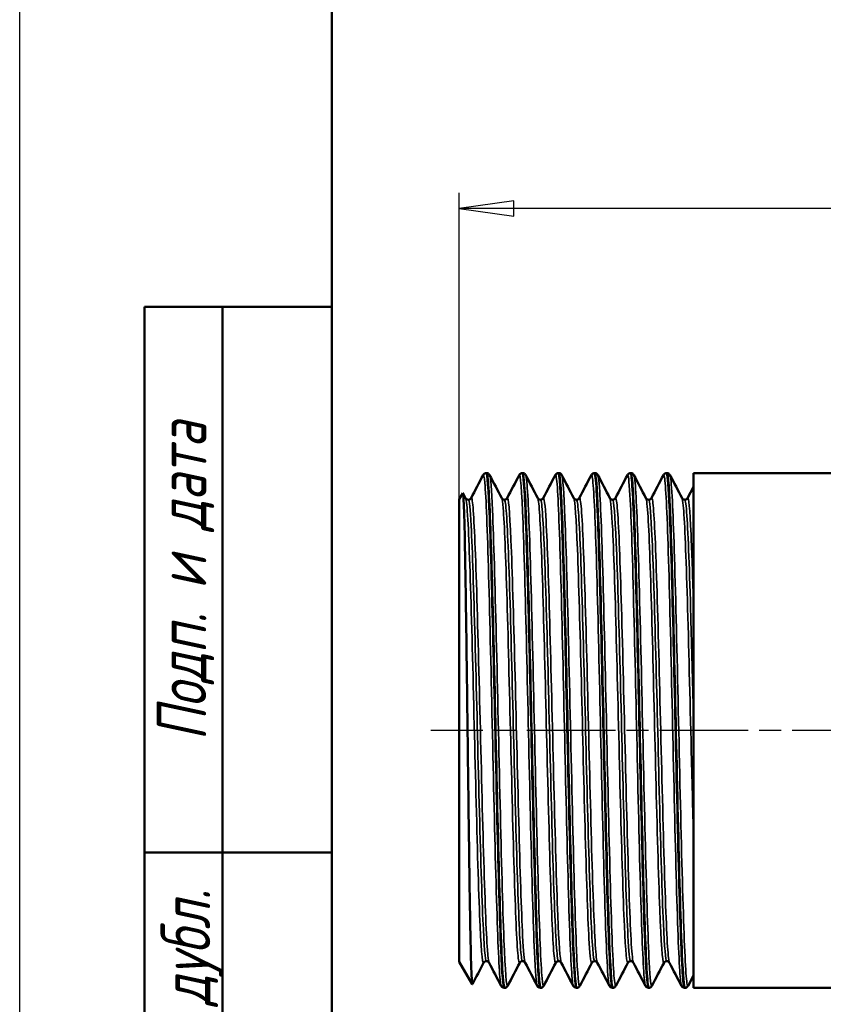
# Model space of a CAD drawing. Header units: millimetres. Extents: x -120 to 741, y -69 to 356.
# Tile 3 of 15: x 0 to 51, y 105 to 168. Entities that reach past the tile are written whole.
import ezdxf
from ezdxf.enums import TextEntityAlignment as Align

# ---------------------------------------------------------------- set-up
doc = ezdxf.new("R2010")
doc.units = ezdxf.units.MM
doc.linetypes.add('CHAIN', pattern=[0.7087, 0.4724, -0.0591, 0.1181, -0.0591])
for name, color, linetype, lineweight in [('Видимые тонкие (ГОСТ)', 7, 'Continuous', 35), ('Видимый контур (ГОСТ)', 7, 'Continuous', 50), ('Кромка (ГОСТ)', 7, 'Continuous', 50), ('Маркер центра (ГОСТ)', 7, 'Continuous', 25), ('Обозначение (ГОСТ)', 7, 'Continuous', 25), ('Размер (ГОСТ)', 7, 'Continuous', 25), ('Эскизная геометрия (ГОСТ)', 7, 'Continuous', 50)]:
    doc.layers.add(name, color=color, linetype=linetype, lineweight=lineweight)
doc.styles.get("Standard").update_dxf_attribs({"font": 'GOST Common Italic.ttf'})
doc.styles.add('Альтернативный текст (ГОСТ)', font='txt', dxfattribs={"width": 0.8})
doc.styles.add('Обычный текст (ГОСТ)', font='GOST Common Italic.ttf')
doc.dimstyles.new('Обычный (ГОСТ)', dxfattribs={"dimtxt": 3.5, "dimasz": 3.5, "dimexe": 1, "dimexo": 0, "dimgap": 0.5, "dimtad": 1, "dimrnd": 1e-08, "dimtxsty": 'Обычный текст (ГОСТ)', "dimblk": 'Filled-1', "dimcen": 0.09, "dimdle": 15, "dimclrd": 256, "dimclre": 256, "dimclrt": 256, "dimazin": 2, "dimtfac": 0.714286, "dimtdec": 3, "dimtmove": 0, "dimatfit": 3, "dimfxl": 1, "dimtolj": 1, "dimlwd": 25, "dimlwe": 25, "dimarcsym": 0})

# ---------------------------------------------------------------- blocks, each defined once
blk = doc.blocks.new('ГОСТ - Доп. графы 1')
at = {"layer": 'Эскизная геометрия (ГОСТ)'}
for p, q in [((-12, 0), (-12, 145)), ((-12, 145), (0, 145)), ((-7, 145), (-7, 0)), ((-12, 110), (-7, 110)), ((-7, 110), (0, 110))]:
    blk.add_line(p, q, dxfattribs=at)
at = {"layer": 'Обозначение (ГОСТ)', "char_height": 3.17, "attachment_point": 5, "rotation": 90, "style": 'Альтернативный текст (ГОСТ)'}
for s, insert, width in [('\\fGOST Common|b0|i1;\\H3.1700;Подп. и дата', (-9.373, 127.414), 34.76787), ('\\fGOST Common|b0|i1;\\H3.1700;Инв. № дубл.', (-8.947, 97.547), 24.84382)]:
    blk.add_mtext(s, dxfattribs=dict(at, insert=insert, width=width))
at = {"layer": 'Обозначение (ГОСТ)', "lineweight": 30, "width": 0.8, "flags": 17}
for tag, p in [('Подп._и_дата_2', (-3.532, 127.511)), ('Инв._номер_дубликата', (-3.406, 97.466)), ('Взамен_инв._номера', (-3.46, 72.529)), ('Подп._и_дата_1', (-3.422, 42.352)), ('ИНВЕНТАРНЫЙ_НОМЕР', (-3.329, 12.683))]:
    blk.add_attdef(tag, text='', height=3.17, rotation=90, dxfattribs=at).set_placement(p, align=Align.MIDDLE_CENTER)
blk = doc.blocks.new('Рамки ГОСТ_ граница 297x210')
at = {"layer": 'Кромка (ГОСТ)', "lineweight": 25}
blk.add_line((0, 0), (0, 297), dxfattribs=at)
at = {"layer": 'Кромка (ГОСТ)'}
blk.add_line((20, 292), (20, 5), dxfattribs=at)
blk = doc.blocks.new('Filled-1')
at = {"color": 0}
for p, q in [((0, 0), (-1, 0.143)), ((-1, 0.143), (-1, -0.143)), ((-1, 0), (0, 0)), ((-1, -0.143), (0, 0))]:
    blk.add_line(p, q, dxfattribs=at)
at = {"color": 0, "flags": 128}
blk.add_lwpolyline([(-1, -0.143), (0, 0), (-1, 0.143), (-1, -0.143)], dxfattribs=at)
at = {"color": 0}
blk.add_solid([(-1, -0.143), (0, 0), (-1, 0.143), (-1, -0.143)], dxfattribs=at)
blk = doc.blocks.new('*D9')
at = {"layer": 'Defpoints', "color": 0, "linetype": 'Continuous', "transparency": 16777216}
for p in [(28.173, 156.294), (28.173, 137.663), (116.423, 122.835)]:
    blk.add_point(p, dxfattribs=at)
at = {"layer": 'Размер (ГОСТ)', "linetype": 'Continuous', "lineweight": 25, "transparency": 16777216}
for p, q in [((28.173, 137.663), (28.173, 157.294)), ((116.423, 122.835), (116.423, 157.294)), ((112.923, 156.294), (31.673, 156.294))]:
    blk.add_line(p, q, dxfattribs=at)
at = {"layer": 'Размер (ГОСТ)', "linetype": 'Continuous', "lineweight": 25, "transparency": 16777216, "xscale": 3.5, "yscale": 3.5, "zscale": 3.5, "rotation": 180}
blk.add_blockref('Filled-1', (28.173, 156.294), dxfattribs=at)
at = {"layer": 'Размер (ГОСТ)', "linetype": 'Continuous', "lineweight": 25, "transparency": 16777216, "xscale": 3.5, "yscale": 3.5, "zscale": 3.5}
blk.add_blockref('Filled-1', (116.423, 156.294), dxfattribs=at)
at = {"layer": 'Размер (ГОСТ)', "linetype": 'Continuous', "lineweight": 25, "transparency": 16777216, "insert": (66.706, 160.994), "char_height": 3.5, "attachment_point": 1, "style": 'Обычный текст (ГОСТ)'}
blk.add_mtext('\\A1;88,25', dxfattribs=at)

msp = doc.modelspace()

# ---------------------------------------------------------------- linework, layer by layer
at = {"layer": 'Видимые тонкие (ГОСТ)'}
for points, knots in [([(29.698, 139.195), (29.734, 139.266), (29.771, 139.102), (29.807, 138.698), (29.889, 137.788), (29.97, 135.665), (30.052, 132.772), (30.134, 129.88), (30.215, 126.235), (30.297, 122.598), (30.379, 118.961), (30.46, 115.354), (30.542, 112.527), (30.624, 109.701), (30.705, 107.672), (30.787, 106.863), (30.809, 106.642), (30.832, 106.512), (30.854, 106.472)], [4.669282, 4.669282, 4.669282, 4.669282, 4.965094, 4.965094, 4.965094, 5.631472, 5.631472, 5.631472, 6.297654, 6.297654, 6.297654, 6.963642, 6.963642, 6.963642, 7.629441, 7.629441, 7.629441, 7.810875, 7.810875, 7.810875, 7.810875]), ([(30.117, 139.198), (30.177, 139.077), (30.237, 138.306), (30.297, 136.947), (30.379, 135.099), (30.46, 132.178), (30.542, 128.789), (30.624, 125.402), (30.705, 121.57), (30.787, 118.09), (30.869, 114.611), (30.95, 111.505), (31.032, 109.419), (31.112, 107.367), (31.192, 106.314), (31.273, 106.467)], [11.038681, 11.038681, 11.038681, 11.038681, 11.528403, 11.528403, 11.528403, 12.194392, 12.194392, 12.194392, 12.860191, 12.860191, 12.860191, 13.525804, 13.525804, 13.525804, 14.180274, 14.180274, 14.180274, 14.180274]), ([(32.01, 139.203), (32.01, 139.204), (32.01, 139.204), (32.011, 139.205), (32.092, 139.35), (32.174, 138.246), (32.255, 136.122), (32.337, 133.999), (32.418, 130.87), (32.5, 127.383), (32.581, 123.897), (32.663, 120.076), (32.744, 116.711), (32.826, 113.346), (32.907, 110.458), (32.989, 108.645), (33.047, 107.334), (33.106, 106.59), (33.165, 106.472)], [10.952468, 10.952468, 10.952468, 10.952468, 10.955731, 10.955731, 10.955731, 11.620474, 11.620474, 11.620474, 12.285054, 12.285054, 12.285054, 12.949475, 12.949475, 12.949475, 13.61374, 13.61374, 13.61374, 14.09406, 14.09406, 14.09406, 14.09406]), ([(32.428, 139.197), (32.452, 139.154), (32.476, 139.009), (32.5, 138.76), (32.581, 137.908), (32.663, 135.846), (32.744, 133), (32.826, 130.155), (32.907, 126.545), (32.989, 122.918), (33.07, 119.291), (33.151, 115.669), (33.233, 112.802), (33.314, 109.936), (33.396, 107.841), (33.477, 106.952), (33.513, 106.562), (33.548, 106.405), (33.584, 106.475)], [17.321866, 17.321866, 17.321866, 17.321866, 17.515803, 17.515803, 17.515803, 18.180224, 18.180224, 18.180224, 18.84449, 18.84449, 18.84449, 19.508604, 19.508604, 19.508604, 20.172569, 20.172569, 20.172569, 20.463459, 20.463459, 20.463459, 20.463459]), ([(34.321, 139.195), (34.365, 139.279), (34.409, 139.014), (34.454, 138.399), (34.535, 137.268), (34.616, 134.96), (34.698, 131.95), (34.779, 128.941), (34.86, 125.249), (34.942, 121.637), (35.023, 118.026), (35.104, 114.517), (35.185, 111.834), (35.269, 109.088), (35.352, 107.227), (35.435, 106.651), (35.449, 106.555), (35.463, 106.494), (35.477, 106.469)], [17.235653, 17.235653, 17.235653, 17.235653, 17.596276, 17.596276, 17.596276, 18.259557, 18.259557, 18.259557, 18.922712, 18.922712, 18.922712, 19.585745, 19.585745, 19.585745, 20.26427, 20.26427, 20.26427, 20.377245, 20.377245, 20.377245, 20.377245]), ([(34.74, 139.2), (34.807, 139.065), (34.874, 138.105), (34.942, 136.435), (35.023, 134.415), (35.104, 131.371), (35.185, 127.93), (35.269, 124.408), (35.352, 120.493), (35.435, 117.028), (35.517, 113.616), (35.599, 110.662), (35.681, 108.785), (35.752, 107.146), (35.824, 106.337), (35.896, 106.468)], [23.605052, 23.605052, 23.605052, 23.605052, 24.153462, 24.153462, 24.153462, 24.816494, 24.816494, 24.816494, 25.495019, 25.495019, 25.495019, 26.163249, 26.163249, 26.163249, 26.746644, 26.746644, 26.746644, 26.746644]), ([(36.632, 139.201), (36.642, 139.222), (36.652, 139.223), (36.663, 139.206), (36.744, 139.064), (36.826, 137.669), (36.908, 135.311), (36.989, 132.954), (37.071, 129.651), (37.152, 126.088), (37.234, 122.527), (37.316, 118.729), (37.397, 115.481), (37.479, 112.236), (37.56, 109.562), (37.642, 108.014), (37.691, 107.09), (37.739, 106.57), (37.788, 106.474)], [23.518838, 23.518838, 23.518838, 23.518838, 23.601009, 23.601009, 23.601009, 24.267111, 24.267111, 24.267111, 24.932834, 24.932834, 24.932834, 25.598193, 25.598193, 25.598193, 26.263203, 26.263203, 26.263203, 26.660431, 26.660431, 26.660431, 26.660431]), ([(37.051, 139.195), (37.085, 139.132), (37.119, 138.865), (37.152, 138.394), (37.234, 137.257), (37.316, 134.934), (37.397, 131.909), (37.479, 128.885), (37.56, 125.178), (37.642, 121.558), (37.723, 117.939), (37.805, 114.429), (37.886, 111.755), (37.968, 109.082), (38.049, 107.262), (38.131, 106.671), (38.156, 106.486), (38.182, 106.422), (38.207, 106.473)], [29.888237, 29.888237, 29.888237, 29.888237, 30.163583, 30.163583, 30.163583, 30.828942, 30.828942, 30.828942, 31.493952, 31.493952, 31.493952, 32.158628, 32.158628, 32.158628, 32.822985, 32.822985, 32.822985, 33.02983, 33.02983, 33.02983, 33.02983]), ([(38.944, 139.197), (38.998, 139.297), (39.053, 138.864), (39.107, 137.914), (39.192, 136.44), (39.277, 133.726), (39.361, 130.377), (39.443, 127.139), (39.525, 123.33), (39.607, 119.747), (39.689, 116.169), (39.771, 112.84), (39.853, 110.454), (39.934, 108.071), (40.016, 106.644), (40.098, 106.47), (40.098, 106.469), (40.099, 106.468), (40.099, 106.467)], [29.802023, 29.802023, 29.802023, 29.802023, 30.246769, 30.246769, 30.246769, 30.937505, 30.937505, 30.937505, 31.60552, 31.60552, 31.60552, 32.272651, 32.272651, 32.272651, 32.938961, 32.938961, 32.938961, 32.943616, 32.943616, 32.943616, 32.943616]), ([(39.363, 139.203), (39.444, 139.046), (39.526, 137.642), (39.607, 135.281), (39.689, 132.912), (39.771, 129.595), (39.853, 126.021), (39.934, 122.451), (40.016, 118.649), (40.098, 115.406), (40.179, 112.167), (40.261, 109.505), (40.343, 107.975), (40.401, 106.876), (40.46, 106.365), (40.518, 106.472)], [36.171422, 36.171422, 36.171422, 36.171422, 36.836269, 36.836269, 36.836269, 37.5034, 37.5034, 37.5034, 38.16971, 38.16971, 38.16971, 38.835261, 38.835261, 38.835261, 39.313015, 39.313015, 39.313015, 39.313015]), ([(41.255, 139.198), (41.277, 139.241), (41.298, 139.202), (41.32, 139.076), (41.401, 138.596), (41.483, 136.868), (41.565, 134.254), (41.647, 131.645), (41.728, 128.172), (41.81, 124.555), (41.892, 120.946), (41.973, 117.217), (42.055, 114.141), (42.136, 111.07), (42.217, 108.669), (42.299, 107.434), (42.336, 106.866), (42.373, 106.546), (42.411, 106.475)], [36.085209, 36.085209, 36.085209, 36.085209, 36.260318, 36.260318, 36.260318, 36.927949, 36.927949, 36.927949, 37.593927, 37.593927, 37.593927, 38.258497, 38.258497, 38.258497, 38.921899, 38.921899, 38.921899, 39.226801, 39.226801, 39.226801, 39.226801]), ([(41.674, 139.195), (41.719, 139.106), (41.765, 138.651), (41.81, 137.84), (41.892, 136.382), (41.973, 133.786), (42.055, 130.589), (42.136, 127.398), (42.217, 123.628), (42.299, 120.057), (42.38, 116.468), (42.462, 113.104), (42.544, 110.665), (42.625, 108.237), (42.707, 106.743), (42.788, 106.491), (42.802, 106.448), (42.816, 106.441), (42.83, 106.469)], [42.454608, 42.454608, 42.454608, 42.454608, 42.824676, 42.824676, 42.824676, 43.489247, 43.489247, 43.489247, 44.152648, 44.152648, 44.152648, 44.819544, 44.819544, 44.819544, 45.483584, 45.483584, 45.483584, 45.5962, 45.5962, 45.5962, 45.5962]), ([(28.577, 137.715), (28.625, 137.621), (28.673, 137.157), (28.72, 136.336), (28.804, 134.898), (28.888, 132.375), (28.972, 129.318), (29.055, 126.263), (29.139, 122.695), (29.223, 119.393), (29.307, 116.092), (29.39, 113.081), (29.474, 111.014), (29.558, 108.948), (29.642, 107.842), (29.725, 107.936), (29.728, 107.938), (29.73, 107.942), (29.733, 107.947)], [4.759766, 4.759766, 4.759766, 4.759766, 5.149888, 5.149888, 5.149888, 5.833151, 5.833151, 5.833151, 6.51619, 6.51619, 6.51619, 7.19901, 7.19901, 7.19901, 7.881613, 7.881613, 7.881613, 7.901359, 7.901359, 7.901359, 7.901359]), ([(28.752, 137.617), (28.811, 137.612), (28.87, 137.042), (28.929, 135.945), (29.013, 134.384), (29.097, 131.767), (29.181, 128.667), (29.264, 125.568), (29.348, 122.007), (29.432, 118.765), (29.516, 115.524), (29.6, 112.623), (29.684, 110.697), (29.758, 108.985), (29.833, 108.054), (29.908, 108.048)], [4.712389, 4.712389, 4.712389, 4.712389, 5.193369, 5.193369, 5.193369, 5.87779, 5.87779, 5.87779, 6.56199, 6.56199, 6.56199, 7.245973, 7.245973, 7.245973, 7.853982, 7.853982, 7.853982, 7.853982]), ([(28.927, 137.72), (28.942, 137.75), (28.957, 137.743), (28.972, 137.698), (29.055, 137.445), (29.139, 135.995), (29.223, 133.663), (29.307, 131.331), (29.39, 128.136), (29.474, 124.772), (29.558, 121.409), (29.642, 117.903), (29.725, 115.015), (29.809, 112.129), (29.893, 109.882), (29.976, 108.764), (30.012, 108.291), (30.047, 108.021), (30.083, 107.955)], [4.665012, 4.665012, 4.665012, 4.665012, 4.786992, 4.786992, 4.786992, 5.470031, 5.470031, 5.470031, 6.152851, 6.152851, 6.152851, 6.835454, 6.835454, 6.835454, 7.517845, 7.517845, 7.517845, 7.806605, 7.806605, 7.806605, 7.806605]), ([(30.888, 137.716), (30.919, 137.659), (30.949, 137.452), (30.98, 137.092), (31.063, 136.104), (31.147, 133.976), (31.23, 131.17), (31.314, 128.364), (31.397, 124.9), (31.481, 121.528), (31.564, 118.158), (31.648, 114.904), (31.732, 112.472), (31.815, 110.041), (31.898, 108.448), (31.982, 108.039), (32.003, 107.938), (32.023, 107.91), (32.044, 107.951)], [11.042951, 11.042951, 11.042951, 11.042951, 11.291533, 11.291533, 11.291533, 11.972926, 11.972926, 11.972926, 12.654132, 12.654132, 12.654132, 13.335155, 13.335155, 13.335155, 14.015999, 14.015999, 14.015999, 14.184544, 14.184544, 14.184544, 14.184544]), ([(31.063, 137.615), (31.106, 137.614), (31.149, 137.318), (31.192, 136.727), (31.276, 135.573), (31.359, 133.305), (31.443, 130.416), (31.527, 127.528), (31.61, 124.04), (31.694, 120.711), (31.778, 117.383), (31.861, 114.237), (31.945, 111.959), (32.029, 109.681), (32.112, 108.285), (32.196, 108.076), (32.204, 108.056), (32.211, 108.047), (32.219, 108.048)], [10.995574, 10.995574, 10.995574, 10.995574, 11.345531, 11.345531, 11.345531, 12.028107, 12.028107, 12.028107, 12.710498, 12.710498, 12.710498, 13.392708, 13.392708, 13.392708, 14.074742, 14.074742, 14.074742, 14.137167, 14.137167, 14.137167, 14.137167]), ([(31.238, 137.723), (31.319, 137.876), (31.4, 136.915), (31.481, 135.031), (31.564, 133.086), (31.648, 130.17), (31.732, 126.916), (31.815, 123.663), (31.898, 120.094), (31.982, 116.983), (32.065, 113.873), (32.149, 111.242), (32.232, 109.66), (32.286, 108.64), (32.34, 108.061), (32.394, 107.954)], [10.948197, 10.948197, 10.948197, 10.948197, 11.607973, 11.607973, 11.607973, 12.288996, 12.288996, 12.288996, 12.96984, 12.96984, 12.96984, 13.650509, 13.650509, 13.650509, 14.08979, 14.08979, 14.08979, 14.08979]), ([(33.2, 137.721), (33.211, 137.701), (33.222, 137.659), (33.233, 137.596), (33.317, 137.128), (33.4, 135.483), (33.483, 133.017), (33.567, 130.55), (33.65, 127.28), (33.733, 123.912), (33.817, 120.545), (33.9, 117.103), (33.983, 114.33), (34.067, 111.558), (34.15, 109.474), (34.233, 108.528), (34.274, 108.066), (34.315, 107.877), (34.355, 107.955)], [17.326136, 17.326136, 17.326136, 17.326136, 17.41767, 17.41767, 17.41767, 18.097523, 18.097523, 18.097523, 18.777224, 18.777224, 18.777224, 19.456778, 19.456778, 19.456778, 20.136188, 20.136188, 20.136188, 20.467729, 20.467729, 20.467729, 20.467729]), ([(33.375, 137.617), (33.4, 137.619), (33.425, 137.52), (33.45, 137.317), (33.533, 136.638), (33.617, 134.801), (33.7, 132.203), (33.784, 129.606), (33.867, 126.268), (33.951, 122.911), (34.034, 119.556), (34.118, 116.206), (34.201, 113.587), (34.285, 110.969), (34.368, 109.1), (34.451, 108.386), (34.478, 108.161), (34.504, 108.051), (34.53, 108.053)], [17.27876, 17.27876, 17.27876, 17.27876, 17.482404, 17.482404, 17.482404, 18.163464, 18.163464, 18.163464, 18.844375, 18.844375, 18.844375, 19.525141, 19.525141, 19.525141, 20.205767, 20.205767, 20.205767, 20.420352, 20.420352, 20.420352, 20.420352]), ([(33.55, 137.718), (33.611, 137.83), (33.672, 137.326), (33.733, 136.241), (33.817, 134.765), (33.9, 132.225), (33.983, 129.169), (34.067, 126.113), (34.15, 122.563), (34.233, 119.285), (34.317, 116.007), (34.4, 113.024), (34.483, 110.979), (34.557, 109.161), (34.631, 108.096), (34.705, 107.948)], [17.231383, 17.231383, 17.231383, 17.231383, 17.731065, 17.731065, 17.731065, 18.410619, 18.410619, 18.410619, 19.090029, 19.090029, 19.090029, 19.769301, 19.769301, 19.769301, 20.372975, 20.372975, 20.372975, 20.372975]), ([(35.511, 137.722), (35.588, 137.569), (35.665, 136.415), (35.742, 134.461), (35.826, 132.335), (35.91, 129.278), (35.994, 125.957), (36.078, 122.638), (36.161, 119.079), (36.245, 116.056), (36.329, 113.035), (36.413, 110.571), (36.496, 109.201), (36.553, 108.271), (36.61, 107.849), (36.667, 107.953)], [23.609322, 23.609322, 23.609322, 23.609322, 24.238046, 24.238046, 24.238046, 24.921683, 24.921683, 24.921683, 25.604862, 25.604862, 25.604862, 26.287599, 26.287599, 26.287599, 26.750914, 26.750914, 26.750914, 26.750914]), ([(35.686, 137.622), (35.695, 137.622), (35.704, 137.609), (35.713, 137.582), (35.797, 137.33), (35.881, 135.883), (35.965, 133.558), (36.049, 131.234), (36.133, 128.05), (36.217, 124.703), (36.301, 121.357), (36.385, 117.873), (36.469, 115.011), (36.553, 112.151), (36.637, 109.934), (36.721, 108.843), (36.761, 108.317), (36.801, 108.055), (36.842, 108.055)], [23.561945, 23.561945, 23.561945, 23.561945, 23.636492, 23.636492, 23.636492, 24.321529, 24.321529, 24.321529, 25.006103, 25.006103, 25.006103, 25.690232, 25.690232, 25.690232, 26.373934, 26.373934, 26.373934, 26.703538, 26.703538, 26.703538, 26.703538]), ([(35.861, 137.715), (35.905, 137.799), (35.95, 137.566), (35.994, 137.013), (36.078, 135.966), (36.161, 133.779), (36.245, 130.929), (36.329, 128.08), (36.413, 124.59), (36.496, 121.218), (36.58, 117.848), (36.664, 114.62), (36.747, 112.236), (36.831, 109.854), (36.915, 108.332), (36.998, 108.001), (37.004, 107.977), (37.011, 107.959), (37.017, 107.947)], [23.514568, 23.514568, 23.514568, 23.514568, 23.875524, 23.875524, 23.875524, 24.558703, 24.558703, 24.558703, 25.24144, 25.24144, 25.24144, 25.923753, 25.923753, 25.923753, 26.605657, 26.605657, 26.605657, 26.656161, 26.656161, 26.656161, 26.656161]), ([(37.822, 137.717), (37.882, 137.598), (37.941, 136.905), (38, 135.691), (38.084, 133.981), (38.167, 131.25), (38.25, 128.087), (38.334, 124.927), (38.417, 121.357), (38.5, 118.151), (38.584, 114.946), (38.667, 112.126), (38.75, 110.3), (38.826, 108.636), (38.902, 107.807), (38.978, 107.948)], [29.892507, 29.892507, 29.892507, 29.892507, 30.375677, 30.375677, 30.375677, 31.055783, 31.055783, 31.055783, 31.735578, 31.735578, 31.735578, 32.415077, 32.415077, 32.415077, 33.0341, 33.0341, 33.0341, 33.0341]), ([(37.997, 137.622), (38.074, 137.617), (38.15, 136.637), (38.227, 134.845), (38.31, 132.886), (38.394, 129.971), (38.477, 126.732), (38.561, 123.495), (38.644, 119.956), (38.728, 116.884), (38.811, 113.812), (38.895, 111.228), (38.978, 109.691), (39.036, 108.616), (39.095, 108.06), (39.153, 108.054)], [29.84513, 29.84513, 29.84513, 29.84513, 30.468068, 30.468068, 30.468068, 31.149229, 31.149229, 31.149229, 31.830093, 31.830093, 31.830093, 32.510674, 32.510674, 32.510674, 32.986723, 32.986723, 32.986723, 32.986723]), ([(38.172, 137.717), (38.198, 137.769), (38.224, 137.711), (38.25, 137.538), (38.334, 136.985), (38.417, 135.26), (38.5, 132.736), (38.584, 130.212), (38.667, 126.907), (38.75, 123.535), (38.834, 120.164), (38.917, 116.749), (39, 114.027), (39.087, 111.186), (39.174, 109.123), (39.261, 108.321), (39.283, 108.115), (39.306, 107.993), (39.328, 107.952)], [29.797753, 29.797753, 29.797753, 29.797753, 30.009624, 30.009624, 30.009624, 30.689419, 30.689419, 30.689419, 31.368918, 31.368918, 31.368918, 32.048138, 32.048138, 32.048138, 32.757057, 32.757057, 32.757057, 32.939346, 32.939346, 32.939346, 32.939346]), ([(40.134, 137.715), (40.178, 137.629), (40.222, 137.229), (40.266, 136.522), (40.35, 135.183), (40.433, 132.751), (40.517, 129.755), (40.6, 126.761), (40.684, 123.225), (40.767, 119.911), (40.85, 116.6), (40.934, 113.533), (41.017, 111.374), (41.1, 109.217), (41.184, 107.981), (41.267, 107.932), (41.274, 107.927), (41.282, 107.932), (41.29, 107.948)], [36.175692, 36.175692, 36.175692, 36.175692, 36.535314, 36.535314, 36.535314, 37.21629, 37.21629, 37.21629, 37.896578, 37.896578, 37.896578, 38.57624, 38.57624, 38.57624, 39.255341, 39.255341, 39.255341, 39.317285, 39.317285, 39.317285, 39.317285]), ([(40.309, 137.618), (40.372, 137.612), (40.435, 136.955), (40.498, 135.703), (40.582, 134.048), (40.666, 131.365), (40.749, 128.236), (40.833, 125.111), (40.916, 121.564), (41, 118.364), (41.083, 115.167), (41.167, 112.338), (41.25, 110.491), (41.322, 108.908), (41.393, 108.056), (41.465, 108.049)], [36.128316, 36.128316, 36.128316, 36.128316, 36.643509, 36.643509, 36.643509, 37.325183, 37.325183, 37.325183, 38.006226, 38.006226, 38.006226, 38.6867, 38.6867, 38.6867, 39.269908, 39.269908, 39.269908, 39.269908]), ([(40.484, 137.721), (40.495, 137.743), (40.506, 137.745), (40.517, 137.727), (40.6, 137.585), (40.684, 136.254), (40.767, 134.02), (40.85, 131.788), (40.934, 128.671), (41.017, 125.342), (41.1, 122.016), (41.184, 118.502), (41.267, 115.558), (41.351, 112.592), (41.435, 110.225), (41.518, 108.975), (41.559, 108.373), (41.599, 108.032), (41.64, 107.955)], [36.080939, 36.080939, 36.080939, 36.080939, 36.170131, 36.170131, 36.170131, 36.850419, 36.850419, 36.850419, 37.530081, 37.530081, 37.530081, 38.209182, 38.209182, 38.209182, 38.893184, 38.893184, 38.893184, 39.222531, 39.222531, 39.222531, 39.222531]), ([(42.445, 137.717), (42.471, 137.671), (42.496, 137.52), (42.521, 137.263), (42.604, 136.416), (42.688, 134.418), (42.771, 131.702), (42.855, 128.979), (42.939, 125.553), (43.022, 122.169), (43.072, 120.134), (43.123, 118.119), (43.173, 116.289)], [42.458878, 42.458878, 42.458878, 42.458878, 42.664947, 42.664947, 42.664947, 43.345108, 43.345108, 43.345108, 44.027014, 44.027014, 44.027014, 44.437003, 44.437003, 44.437003, 44.437003]), ([(42.62, 137.615), (42.666, 137.614), (42.712, 137.275), (42.758, 136.602), (42.842, 135.371), (42.925, 133.033), (43.009, 130.098), (43.064, 128.187), (43.118, 126.034), (43.173, 123.845)], [42.411501, 42.411501, 42.411501, 42.411501, 42.78527, 42.78527, 42.78527, 43.46887, 43.46887, 43.46887, 43.913924, 43.913924, 43.913924, 43.913924]), ([(42.795, 137.722), (42.871, 137.861), (42.947, 137.04), (43.022, 135.388), (43.072, 134.29), (43.123, 132.836), (43.173, 131.145)], [42.364124, 42.364124, 42.364124, 42.364124, 42.980855, 42.980855, 42.980855, 43.390844, 43.390844, 43.390844, 43.390844])]:
    msp.add_open_spline(points, degree=3, knots=knots, dxfattribs=at)
at = {"layer": 'Видимый контур (ГОСТ)'}
for p, q in [((29.917, 139.335), (29.898, 139.335)), ((32.229, 139.335), (32.209, 139.335)), ((34.54, 139.335), (34.521, 139.335)), ((36.851, 139.335), (36.832, 139.335)), ((39.163, 139.335), (39.143, 139.335)), ((41.474, 139.335), (41.455, 139.335)), ((43.173, 106.335), (43.173, 139.335)), ((43.173, 139.335), (52.673, 139.335)), ((42.795, 137.723), (43.173, 138.448)), ((28.173, 137.663), (28.397, 138.051)), ((28.173, 137.663), (28.173, 108.007)), ((28.406, 138.05), (28.577, 137.723)), ((28.173, 108.007), (29.005, 106.566)), ((43.173, 107.125), (42.83, 106.467)), ((31.073, 106.335), (31.054, 106.335)), ((33.384, 106.335), (33.365, 106.335)), ((35.696, 106.335), (35.676, 106.335)), ((38.007, 106.335), (37.988, 106.335)), ((40.319, 106.335), (40.299, 106.335)), ((42.63, 106.335), (42.611, 106.335)), ((43.173, 106.335), (52.673, 106.335))]:
    msp.add_line(p, q, dxfattribs=at)
for points in [[(28.927, 137.723), (29.184, 138.216), (29.441, 138.71), (29.698, 139.203)], [(30.117, 139.203), (30.374, 138.71), (30.631, 138.216), (30.888, 137.723)], [(31.238, 137.723), (31.495, 138.216), (31.752, 138.71), (32.01, 139.203)], [(32.428, 139.203), (32.685, 138.71), (32.943, 138.216), (33.2, 137.723)], [(33.55, 137.723), (33.807, 138.216), (34.064, 138.71), (34.321, 139.203)], [(34.74, 139.203), (34.997, 138.71), (35.254, 138.216), (35.511, 137.723)], [(35.861, 137.723), (36.118, 138.216), (36.375, 138.71), (36.632, 139.203)], [(37.051, 139.203), (37.308, 138.71), (37.565, 138.216), (37.822, 137.723)], [(38.172, 137.723), (38.43, 138.216), (38.687, 138.71), (38.944, 139.203)], [(39.363, 139.203), (39.62, 138.71), (39.877, 138.216), (40.134, 137.723)], [(40.484, 137.723), (40.741, 138.216), (40.998, 138.71), (41.255, 139.203)], [(41.674, 139.203), (41.931, 138.71), (42.188, 138.216), (42.445, 137.723)], [(29.733, 107.947), (29.493, 107.487), (29.253, 107.027), (29.013, 106.567)], [(30.854, 106.467), (30.597, 106.96), (30.34, 107.453), (30.083, 107.947)], [(32.044, 107.947), (31.787, 107.453), (31.53, 106.96), (31.273, 106.467)], [(33.165, 106.467), (32.908, 106.96), (32.651, 107.453), (32.394, 107.947)], [(34.355, 107.947), (34.098, 107.453), (33.841, 106.96), (33.584, 106.467)], [(35.477, 106.467), (35.22, 106.96), (34.962, 107.453), (34.705, 107.947)], [(36.667, 107.947), (36.41, 107.453), (36.153, 106.96), (35.896, 106.467)], [(37.788, 106.467), (37.531, 106.96), (37.274, 107.453), (37.017, 107.947)], [(38.978, 107.947), (38.721, 107.453), (38.464, 106.96), (38.207, 106.467)], [(40.099, 106.467), (39.842, 106.96), (39.585, 107.453), (39.328, 107.947)], [(41.29, 107.947), (41.032, 107.453), (40.775, 106.96), (40.518, 106.467)], [(42.411, 106.467), (42.154, 106.96), (41.897, 107.453), (41.64, 107.947)]]:
    msp.add_open_spline(points, degree=3, dxfattribs=at)
for points, knots in [([(29.698, 139.203), (29.708, 139.221), (29.72, 139.243), (29.762, 139.284), (29.781, 139.299), (29.831, 139.324), (29.864, 139.333), (29.898, 139.335)], [0, 0, 0, 0, 0.03594127, 0.03594127, 0.05464525, 0.05464525, 0.07402176, 0.07402176, 0.07402176, 0.07402176]), ([(29.898, 139.334), (29.971, 139.331), (30.044, 138.328), (30.118, 136.478), (30.199, 134.421), (30.281, 131.33), (30.362, 127.845), (30.444, 124.362), (30.525, 120.507), (30.607, 117.081), (30.688, 113.655), (30.77, 110.679), (30.851, 108.768), (30.919, 107.187), (30.986, 106.344), (31.054, 106.337)], [4.711509, 4.711509, 4.711509, 4.711509, 5.309697, 5.309697, 5.309697, 5.974647, 5.974647, 5.974647, 6.639405, 6.639405, 6.639405, 7.303976, 7.303976, 7.303976, 7.853982, 7.853982, 7.853982, 7.853982]), ([(31.073, 106.344), (31.025, 106.344), (30.977, 106.764), (30.928, 107.596), (30.847, 109), (30.765, 111.566), (30.683, 114.761), (30.602, 117.948), (30.52, 121.739), (30.439, 125.351), (30.358, 128.955), (30.276, 132.357), (30.195, 134.855), (30.114, 137.349), (30.033, 138.927), (29.951, 139.264), (29.94, 139.311), (29.929, 139.334), (29.917, 139.333)], [-14.138047, -14.138047, -14.138047, -14.138047, -13.743697, -13.743697, -13.743697, -13.077699, -13.077699, -13.077699, -12.413285, -12.413285, -12.413285, -11.750212, -11.750212, -11.750212, -11.088244, -11.088244, -11.088244, -10.995574, -10.995574, -10.995574, -10.995574]), ([(29.918, 139.335), (29.964, 139.333), (30.007, 139.315), (30.063, 139.277), (30.08, 139.258), (30.104, 139.227), (30.111, 139.214), (30.117, 139.203)], [0, 0, 0, 0, 0.02673794, 0.02673794, 0.05147124, 0.05147124, 0.07398509, 0.07398509, 0.07398509, 0.07398509]), ([(32.01, 139.203), (32.019, 139.221), (32.031, 139.243), (32.073, 139.284), (32.092, 139.299), (32.143, 139.324), (32.175, 139.333), (32.209, 139.335)], [0, 0, 0, 0, 0.03594127, 0.03594127, 0.05464525, 0.05464525, 0.07402176, 0.07402176, 0.07402176, 0.07402176]), ([(32.209, 139.327), (32.245, 139.329), (32.281, 139.1), (32.317, 138.636), (32.398, 137.585), (32.479, 135.338), (32.561, 132.359), (32.642, 129.381), (32.723, 125.689), (32.805, 122.045), (32.886, 118.403), (32.967, 114.831), (33.049, 112.068), (33.13, 109.305), (33.211, 107.367), (33.292, 106.654), (33.317, 106.442), (33.341, 106.338), (33.365, 106.34)], [10.994694, 10.994694, 10.994694, 10.994694, 11.287671, 11.287671, 11.287671, 11.951033, 11.951033, 11.951033, 12.614238, 12.614238, 12.614238, 13.277289, 13.277289, 13.277289, 13.94019, 13.94019, 13.94019, 14.137167, 14.137167, 14.137167, 14.137167]), ([(32.229, 139.335), (32.275, 139.333), (32.319, 139.315), (32.375, 139.277), (32.392, 139.258), (32.415, 139.227), (32.422, 139.214), (32.428, 139.203)], [0, 0, 0, 0, 0.02673794, 0.02673794, 0.05147124, 0.05147124, 0.07398509, 0.07398509, 0.07398509, 0.07398509]), ([(33.385, 106.335), (33.305, 106.333), (33.225, 107.535), (33.145, 109.705), (33.062, 111.972), (32.978, 115.283), (32.895, 118.92), (32.813, 122.482), (32.731, 126.332), (32.649, 129.67), (32.568, 133.002), (32.486, 135.802), (32.404, 137.486), (32.346, 138.695), (32.287, 139.324), (32.229, 139.329)], [-20.421232, -20.421232, -20.421232, -20.421232, -19.769806, -19.769806, -19.769806, -19.089087, -19.089087, -19.089087, -18.42246, -18.42246, -18.42246, -17.756698, -17.756698, -17.756698, -17.27876, -17.27876, -17.27876, -17.27876]), ([(34.321, 139.203), (34.33, 139.221), (34.343, 139.243), (34.385, 139.284), (34.403, 139.299), (34.454, 139.324), (34.487, 139.333), (34.52, 139.335)], [0, 0, 0, 0, 0.03594127, 0.03594127, 0.05464525, 0.05464525, 0.07402176, 0.07402176, 0.07402176, 0.07402176]), ([(34.52, 139.335), (34.598, 139.335), (34.676, 138.19), (34.755, 136.11), (34.836, 133.948), (34.917, 130.789), (34.998, 127.283), (35.083, 123.605), (35.168, 119.57), (35.254, 116.084), (35.336, 112.708), (35.419, 109.871), (35.501, 108.173), (35.559, 106.971), (35.618, 106.346), (35.676, 106.34)], [17.27788, 17.27788, 17.27788, 17.27788, 17.914644, 17.914644, 17.914644, 18.576595, 18.576595, 18.576595, 19.271037, 19.271037, 19.271037, 19.943777, 19.943777, 19.943777, 20.420352, 20.420352, 20.420352, 20.420352]), ([(34.54, 139.335), (34.587, 139.333), (34.63, 139.315), (34.686, 139.277), (34.703, 139.258), (34.726, 139.227), (34.734, 139.214), (34.74, 139.203)], [0, 0, 0, 0, 0.02673794, 0.02673794, 0.05147124, 0.05147124, 0.07398509, 0.07398509, 0.07398509, 0.07398509]), ([(35.696, 106.343), (35.659, 106.341), (35.622, 106.584), (35.585, 107.074), (35.504, 108.157), (35.422, 110.438), (35.341, 113.444), (35.259, 116.449), (35.178, 120.16), (35.096, 123.808), (35.015, 127.454), (34.933, 131.015), (34.852, 133.753), (34.771, 136.49), (34.689, 138.389), (34.608, 139.056), (34.585, 139.241), (34.563, 139.332), (34.54, 139.33)], [-26.704417, -26.704417, -26.704417, -26.704417, -26.402995, -26.402995, -26.402995, -25.738172, -25.738172, -25.738172, -25.073724, -25.073724, -25.073724, -24.409634, -24.409634, -24.409634, -23.745888, -23.745888, -23.745888, -23.561945, -23.561945, -23.561945, -23.561945]), ([(36.632, 139.203), (36.642, 139.221), (36.654, 139.243), (36.696, 139.284), (36.715, 139.299), (36.765, 139.324), (36.798, 139.333), (36.832, 139.335)], [0, 0, 0, 0, 0.03594127, 0.03594127, 0.05464525, 0.05464525, 0.07402176, 0.07402176, 0.07402176, 0.07402176]), ([(36.832, 139.327), (36.878, 139.327), (36.924, 138.941), (36.971, 138.177), (37.052, 136.832), (37.134, 134.322), (37.215, 131.168), (37.297, 128.016), (37.378, 124.239), (37.459, 120.62), (37.541, 117.002), (37.622, 113.564), (37.704, 111.017), (37.785, 108.47), (37.866, 106.83), (37.948, 106.433), (37.961, 106.367), (37.974, 106.336), (37.988, 106.337)], [23.561065, 23.561065, 23.561065, 23.561065, 23.938858, 23.938858, 23.938858, 24.603307, 24.603307, 24.603307, 25.267396, 25.267396, 25.267396, 25.931142, 25.931142, 25.931142, 26.594559, 26.594559, 26.594559, 26.703538, 26.703538, 26.703538, 26.703538]), ([(38.007, 106.337), (37.938, 106.341), (37.869, 107.224), (37.8, 108.875), (37.719, 110.816), (37.638, 113.807), (37.557, 117.232), (37.476, 120.656), (37.394, 124.493), (37.313, 127.954), (37.228, 131.585), (37.143, 134.775), (37.058, 136.807), (36.989, 138.448), (36.92, 139.325), (36.851, 139.332)], [-32.987603, -32.987603, -32.987603, -32.987603, -32.424463, -32.424463, -32.424463, -31.762387, -31.762387, -31.762387, -31.100435, -31.100435, -31.100435, -30.405994, -30.405994, -30.405994, -29.84513, -29.84513, -29.84513, -29.84513]), ([(36.852, 139.335), (36.898, 139.333), (36.942, 139.315), (36.998, 139.277), (37.015, 139.258), (37.038, 139.227), (37.045, 139.214), (37.051, 139.203)], [0, 0, 0, 0, 0.02673794, 0.02673794, 0.05147124, 0.05147124, 0.07398509, 0.07398509, 0.07398509, 0.07398509]), ([(38.944, 139.203), (38.953, 139.221), (38.966, 139.243), (39.007, 139.284), (39.026, 139.299), (39.077, 139.324), (39.109, 139.333), (39.143, 139.335)], [0, 0, 0, 0, 0.03594127, 0.03594127, 0.05464525, 0.05464525, 0.07402176, 0.07402176, 0.07402176, 0.07402176]), ([(39.143, 139.334), (39.151, 139.335), (39.159, 139.324), (39.166, 139.303), (39.25, 139.071), (39.333, 137.52), (39.417, 134.988), (39.498, 132.508), (39.58, 129.104), (39.662, 125.486), (39.744, 121.871), (39.825, 118.066), (39.907, 114.861), (39.988, 111.659), (40.07, 109.076), (40.151, 107.647), (40.201, 106.784), (40.25, 106.345), (40.299, 106.342)], [29.84425, 29.84425, 29.84425, 29.84425, 29.907224, 29.907224, 29.907224, 30.587943, 30.587943, 30.587943, 31.254571, 31.254571, 31.254571, 31.920332, 31.920332, 31.920332, 32.585289, 32.585289, 32.585289, 32.986723, 32.986723, 32.986723, 32.986723]), ([(39.163, 139.335), (39.21, 139.333), (39.253, 139.315), (39.309, 139.277), (39.326, 139.258), (39.349, 139.227), (39.357, 139.214), (39.363, 139.203)], [0, 0, 0, 0, 0.02673794, 0.02673794, 0.05147124, 0.05147124, 0.07398509, 0.07398509, 0.07398509, 0.07398509]), ([(40.319, 106.341), (40.292, 106.338), (40.265, 106.464), (40.239, 106.722), (40.157, 107.508), (40.076, 109.515), (39.995, 112.329), (39.913, 115.142), (39.832, 118.744), (39.751, 122.391), (39.669, 126.038), (39.588, 129.706), (39.507, 132.64), (39.425, 135.573), (39.344, 137.753), (39.263, 138.731), (39.229, 139.131), (39.196, 139.329), (39.163, 139.327)], [-39.270788, -39.270788, -39.270788, -39.270788, -39.052884, -39.052884, -39.052884, -38.38936, -38.38936, -38.38936, -37.725997, -37.725997, -37.725997, -37.062792, -37.062792, -37.062792, -36.399741, -36.399741, -36.399741, -36.128316, -36.128316, -36.128316, -36.128316]), ([(41.255, 139.203), (41.265, 139.221), (41.277, 139.243), (41.319, 139.284), (41.338, 139.299), (41.388, 139.324), (41.421, 139.333), (41.455, 139.335)], [0, 0, 0, 0, 0.03594127, 0.03594127, 0.05464525, 0.05464525, 0.07402176, 0.07402176, 0.07402176, 0.07402176]), ([(41.455, 139.329), (41.512, 139.326), (41.57, 138.716), (41.628, 137.538), (41.71, 135.88), (41.791, 133.107), (41.873, 129.794), (41.954, 126.487), (42.035, 122.663), (42.116, 119.11), (42.198, 115.563), (42.279, 112.309), (42.36, 110.016), (42.442, 107.714), (42.523, 106.396), (42.605, 106.337), (42.607, 106.336), (42.609, 106.335), (42.611, 106.335)], [36.127436, 36.127436, 36.127436, 36.127436, 36.599331, 36.599331, 36.599331, 37.263746, 37.263746, 37.263746, 37.926819, 37.926819, 37.926819, 38.588787, 38.588787, 38.588787, 39.253699, 39.253699, 39.253699, 39.269908, 39.269908, 39.269908, 39.269908]), ([(42.63, 106.339), (42.566, 106.343), (42.502, 107.094), (42.438, 108.521), (42.357, 110.34), (42.275, 113.247), (42.194, 116.637), (42.112, 120.027), (42.031, 123.878), (41.949, 127.393), (41.868, 130.907), (41.786, 134.062), (41.705, 136.205), (41.628, 138.223), (41.551, 139.33), (41.474, 139.334)], [-45.553973, -45.553973, -45.553973, -45.553973, -45.032478, -45.032478, -45.032478, -44.367333, -44.367333, -44.367333, -43.702384, -43.702384, -43.702384, -43.037626, -43.037626, -43.037626, -42.411501, -42.411501, -42.411501, -42.411501]), ([(41.475, 139.335), (41.521, 139.333), (41.564, 139.315), (41.62, 139.277), (41.637, 139.258), (41.661, 139.227), (41.668, 139.214), (41.674, 139.203)], [0, 0, 0, 0, 0.02673794, 0.02673794, 0.05147124, 0.05147124, 0.07398509, 0.07398509, 0.07398509, 0.07398509]), ([(28.397, 138.051), (28.421, 138.093), (28.445, 137.784), (28.494, 136.461), (28.519, 135.415), (28.569, 132.709), (28.594, 131.07), (28.645, 127.403), (28.669, 125.408), (28.72, 121.318), (28.745, 119.262), (28.795, 115.36), (28.82, 113.553), (28.87, 110.432), (28.895, 109.152), (28.946, 107.296), (28.971, 106.744), (29.002, 106.567), (29.008, 106.555), (29.013, 106.567)], [-5.526708, -5.526708, -5.526708, -5.526708, -4.960197, -4.960197, -4.357642, -4.357642, -3.750094, -3.750094, -3.137553, -3.137553, -2.520022, -2.520022, -1.8975, -1.8975, -1.269988, -1.269988, -0.637488, -0.637488, -0.488861, -0.488861, -0.488861, -0.488861]), ([(28.577, 137.723), (28.581, 137.715), (28.588, 137.701), (28.623, 137.667), (28.64, 137.654), (28.688, 137.631), (28.72, 137.623), (28.752, 137.623)], [0, 0, 0, 0, 0.03594691, 0.03594691, 0.05480058, 0.05480058, 0.07435611, 0.07435611, 0.07435611, 0.07435611]), ([(28.752, 137.623), (28.797, 137.623), (28.841, 137.64), (28.891, 137.674), (28.904, 137.69), (28.92, 137.711), (28.924, 137.718), (28.927, 137.723)], [0, 0, 0, 0, 0.02780794, 0.02780794, 0.05196491, 0.05196491, 0.07432403, 0.07432403, 0.07432403, 0.07432403]), ([(30.888, 137.723), (30.892, 137.715), (30.899, 137.701), (30.934, 137.667), (30.952, 137.654), (30.999, 137.631), (31.031, 137.623), (31.063, 137.623)], [0, 0, 0, 0, 0.03594691, 0.03594691, 0.05480058, 0.05480058, 0.07435611, 0.07435611, 0.07435611, 0.07435611]), ([(31.063, 137.623), (31.109, 137.623), (31.152, 137.64), (31.202, 137.674), (31.216, 137.69), (31.232, 137.711), (31.236, 137.718), (31.238, 137.723)], [0, 0, 0, 0, 0.02780794, 0.02780794, 0.05196491, 0.05196491, 0.07432403, 0.07432403, 0.07432403, 0.07432403]), ([(33.2, 137.723), (33.204, 137.715), (33.211, 137.701), (33.246, 137.667), (33.263, 137.654), (33.311, 137.631), (33.343, 137.623), (33.375, 137.623)], [0, 0, 0, 0, 0.03594691, 0.03594691, 0.05480058, 0.05480058, 0.07435611, 0.07435611, 0.07435611, 0.07435611]), ([(33.375, 137.623), (33.42, 137.623), (33.464, 137.64), (33.514, 137.674), (33.527, 137.69), (33.543, 137.711), (33.547, 137.718), (33.55, 137.723)], [0, 0, 0, 0, 0.02780794, 0.02780794, 0.05196491, 0.05196491, 0.07432403, 0.07432403, 0.07432403, 0.07432403]), ([(35.511, 137.723), (35.515, 137.715), (35.522, 137.701), (35.557, 137.667), (35.574, 137.654), (35.622, 137.631), (35.654, 137.623), (35.686, 137.623)], [0, 0, 0, 0, 0.03594691, 0.03594691, 0.05480058, 0.05480058, 0.07435611, 0.07435611, 0.07435611, 0.07435611]), ([(35.686, 137.623), (35.732, 137.623), (35.775, 137.64), (35.825, 137.674), (35.838, 137.69), (35.855, 137.711), (35.859, 137.718), (35.861, 137.723)], [0, 0, 0, 0, 0.02780794, 0.02780794, 0.05196491, 0.05196491, 0.07432403, 0.07432403, 0.07432403, 0.07432403]), ([(37.822, 137.723), (37.826, 137.715), (37.833, 137.701), (37.868, 137.667), (37.886, 137.654), (37.934, 137.631), (37.965, 137.623), (37.997, 137.623)], [0, 0, 0, 0, 0.03594691, 0.03594691, 0.05480058, 0.05480058, 0.07435611, 0.07435611, 0.07435611, 0.07435611]), ([(37.997, 137.623), (38.043, 137.623), (38.087, 137.64), (38.137, 137.674), (38.15, 137.69), (38.166, 137.711), (38.17, 137.718), (38.172, 137.723)], [0, 0, 0, 0, 0.02780794, 0.02780794, 0.05196491, 0.05196491, 0.07432403, 0.07432403, 0.07432403, 0.07432403]), ([(40.134, 137.723), (40.138, 137.715), (40.145, 137.701), (40.18, 137.667), (40.197, 137.654), (40.245, 137.631), (40.277, 137.623), (40.309, 137.623)], [0, 0, 0, 0, 0.03594691, 0.03594691, 0.05480058, 0.05480058, 0.07435611, 0.07435611, 0.07435611, 0.07435611]), ([(40.309, 137.623), (40.354, 137.623), (40.398, 137.64), (40.448, 137.674), (40.461, 137.69), (40.477, 137.711), (40.481, 137.718), (40.484, 137.723)], [0, 0, 0, 0, 0.02780794, 0.02780794, 0.05196491, 0.05196491, 0.07432403, 0.07432403, 0.07432403, 0.07432403]), ([(42.445, 137.723), (42.449, 137.715), (42.456, 137.701), (42.491, 137.667), (42.509, 137.654), (42.556, 137.631), (42.588, 137.623), (42.62, 137.623)], [0, 0, 0, 0, 0.03594691, 0.03594691, 0.05480058, 0.05480058, 0.07435611, 0.07435611, 0.07435611, 0.07435611]), ([(42.62, 137.623), (42.666, 137.623), (42.709, 137.64), (42.759, 137.674), (42.773, 137.69), (42.789, 137.711), (42.793, 137.718), (42.795, 137.723)], [0, 0, 0, 0, 0.02780794, 0.02780794, 0.05196491, 0.05196491, 0.07432403, 0.07432403, 0.07432403, 0.07432403]), ([(29.908, 108.047), (29.862, 108.047), (29.819, 108.029), (29.768, 107.995), (29.755, 107.98), (29.739, 107.959), (29.735, 107.951), (29.733, 107.947)], [0, 0, 0, 0, 0.02780794, 0.02780794, 0.05196491, 0.05196491, 0.07432403, 0.07432403, 0.07432403, 0.07432403]), ([(30.083, 107.947), (30.079, 107.954), (30.072, 107.969), (30.037, 108.002), (30.019, 108.016), (29.971, 108.039), (29.94, 108.047), (29.908, 108.047)], [0, 0, 0, 0, 0.03594691, 0.03594691, 0.05480058, 0.05480058, 0.07435611, 0.07435611, 0.07435611, 0.07435611]), ([(32.219, 108.047), (32.173, 108.047), (32.13, 108.029), (32.08, 107.995), (32.067, 107.98), (32.05, 107.959), (32.046, 107.951), (32.044, 107.947)], [0, 0, 0, 0, 0.02780794, 0.02780794, 0.05196491, 0.05196491, 0.07432403, 0.07432403, 0.07432403, 0.07432403]), ([(32.394, 107.947), (32.39, 107.954), (32.383, 107.969), (32.348, 108.002), (32.331, 108.016), (32.283, 108.039), (32.251, 108.047), (32.219, 108.047)], [0, 0, 0, 0, 0.03594691, 0.03594691, 0.05480058, 0.05480058, 0.07435611, 0.07435611, 0.07435611, 0.07435611]), ([(34.53, 108.047), (34.485, 108.047), (34.441, 108.029), (34.391, 107.995), (34.378, 107.98), (34.362, 107.959), (34.358, 107.951), (34.355, 107.947)], [0, 0, 0, 0, 0.02780794, 0.02780794, 0.05196491, 0.05196491, 0.07432403, 0.07432403, 0.07432403, 0.07432403]), ([(34.705, 107.947), (34.701, 107.954), (34.694, 107.969), (34.659, 108.002), (34.642, 108.016), (34.594, 108.039), (34.562, 108.047), (34.53, 108.047)], [0, 0, 0, 0, 0.03594691, 0.03594691, 0.05480058, 0.05480058, 0.07435611, 0.07435611, 0.07435611, 0.07435611]), ([(36.842, 108.047), (36.796, 108.047), (36.753, 108.029), (36.703, 107.995), (36.689, 107.98), (36.673, 107.959), (36.669, 107.951), (36.667, 107.947)], [0, 0, 0, 0, 0.02780794, 0.02780794, 0.05196491, 0.05196491, 0.07432403, 0.07432403, 0.07432403, 0.07432403]), ([(37.017, 107.947), (37.013, 107.954), (37.006, 107.969), (36.971, 108.002), (36.954, 108.016), (36.906, 108.039), (36.874, 108.047), (36.842, 108.047)], [0, 0, 0, 0, 0.03594691, 0.03594691, 0.05480058, 0.05480058, 0.07435611, 0.07435611, 0.07435611, 0.07435611]), ([(39.153, 108.047), (39.108, 108.047), (39.064, 108.029), (39.014, 107.995), (39.001, 107.98), (38.985, 107.959), (38.981, 107.951), (38.978, 107.947)], [0, 0, 0, 0, 0.02780794, 0.02780794, 0.05196491, 0.05196491, 0.07432403, 0.07432403, 0.07432403, 0.07432403]), ([(39.328, 107.947), (39.324, 107.954), (39.317, 107.969), (39.282, 108.002), (39.265, 108.016), (39.217, 108.039), (39.185, 108.047), (39.153, 108.047)], [0, 0, 0, 0, 0.03594691, 0.03594691, 0.05480058, 0.05480058, 0.07435611, 0.07435611, 0.07435611, 0.07435611]), ([(41.465, 108.047), (41.419, 108.047), (41.376, 108.029), (41.325, 107.995), (41.312, 107.98), (41.296, 107.959), (41.292, 107.951), (41.29, 107.947)], [0, 0, 0, 0, 0.02780794, 0.02780794, 0.05196491, 0.05196491, 0.07432403, 0.07432403, 0.07432403, 0.07432403]), ([(41.64, 107.947), (41.636, 107.954), (41.629, 107.969), (41.594, 108.002), (41.576, 108.016), (41.528, 108.039), (41.497, 108.047), (41.465, 108.047)], [0, 0, 0, 0, 0.03594691, 0.03594691, 0.05480058, 0.05480058, 0.07435611, 0.07435611, 0.07435611, 0.07435611]), ([(31.053, 106.335), (31.007, 106.337), (30.963, 106.354), (30.907, 106.393), (30.89, 106.412), (30.867, 106.442), (30.86, 106.455), (30.854, 106.467)], [0, 0, 0, 0, 0.02673794, 0.02673794, 0.05147124, 0.05147124, 0.07398509, 0.07398509, 0.07398509, 0.07398509]), ([(31.273, 106.467), (31.263, 106.448), (31.251, 106.426), (31.209, 106.386), (31.19, 106.371), (31.14, 106.346), (31.107, 106.336), (31.073, 106.335)], [0, 0, 0, 0, 0.03594127, 0.03594127, 0.05464525, 0.05464525, 0.07402176, 0.07402176, 0.07402176, 0.07402176]), ([(33.365, 106.335), (33.318, 106.337), (33.275, 106.354), (33.219, 106.393), (33.202, 106.412), (33.179, 106.442), (33.171, 106.455), (33.165, 106.467)], [0, 0, 0, 0, 0.02673794, 0.02673794, 0.05147124, 0.05147124, 0.07398509, 0.07398509, 0.07398509, 0.07398509]), ([(33.584, 106.467), (33.575, 106.448), (33.562, 106.426), (33.521, 106.386), (33.502, 106.371), (33.451, 106.346), (33.418, 106.336), (33.385, 106.335)], [0, 0, 0, 0, 0.03594127, 0.03594127, 0.05464525, 0.05464525, 0.07402176, 0.07402176, 0.07402176, 0.07402176]), ([(35.676, 106.335), (35.63, 106.337), (35.586, 106.354), (35.53, 106.393), (35.513, 106.412), (35.49, 106.442), (35.483, 106.455), (35.477, 106.467)], [0, 0, 0, 0, 0.02673794, 0.02673794, 0.05147124, 0.05147124, 0.07398509, 0.07398509, 0.07398509, 0.07398509]), ([(35.896, 106.467), (35.886, 106.448), (35.874, 106.426), (35.832, 106.386), (35.813, 106.371), (35.762, 106.346), (35.73, 106.336), (35.696, 106.335)], [0, 0, 0, 0, 0.03594127, 0.03594127, 0.05464525, 0.05464525, 0.07402176, 0.07402176, 0.07402176, 0.07402176]), ([(37.987, 106.335), (37.941, 106.337), (37.898, 106.354), (37.842, 106.393), (37.825, 106.412), (37.801, 106.442), (37.794, 106.455), (37.788, 106.467)], [0, 0, 0, 0, 0.02673794, 0.02673794, 0.05147124, 0.05147124, 0.07398509, 0.07398509, 0.07398509, 0.07398509]), ([(38.207, 106.467), (38.197, 106.448), (38.185, 106.426), (38.143, 106.386), (38.124, 106.371), (38.074, 106.346), (38.041, 106.336), (38.007, 106.335)], [0, 0, 0, 0, 0.03594127, 0.03594127, 0.05464525, 0.05464525, 0.07402176, 0.07402176, 0.07402176, 0.07402176]), ([(40.299, 106.335), (40.252, 106.337), (40.209, 106.354), (40.153, 106.393), (40.136, 106.412), (40.113, 106.442), (40.105, 106.455), (40.099, 106.467)], [0, 0, 0, 0, 0.02673794, 0.02673794, 0.05147124, 0.05147124, 0.07398509, 0.07398509, 0.07398509, 0.07398509]), ([(40.518, 106.467), (40.509, 106.448), (40.496, 106.426), (40.455, 106.386), (40.436, 106.371), (40.385, 106.346), (40.353, 106.336), (40.319, 106.335)], [0, 0, 0, 0, 0.03594127, 0.03594127, 0.05464525, 0.05464525, 0.07402176, 0.07402176, 0.07402176, 0.07402176]), ([(42.61, 106.335), (42.564, 106.337), (42.52, 106.354), (42.464, 106.393), (42.447, 106.412), (42.424, 106.442), (42.417, 106.455), (42.411, 106.467)], [0, 0, 0, 0, 0.02673794, 0.02673794, 0.05147124, 0.05147124, 0.07398509, 0.07398509, 0.07398509, 0.07398509]), ([(42.83, 106.467), (42.82, 106.448), (42.808, 106.426), (42.766, 106.386), (42.747, 106.371), (42.697, 106.346), (42.664, 106.336), (42.63, 106.335)], [0, 0, 0, 0, 0.03594127, 0.03594127, 0.05464525, 0.05464525, 0.07402176, 0.07402176, 0.07402176, 0.07402176])]:
    msp.add_open_spline(points, degree=3, knots=knots, dxfattribs=at)
at = {"layer": 'Маркер центра (ГОСТ)', "linetype": 'CHAIN', "ltscale": 11.993792}
msp.add_line((97.673, 122.835), (26.355, 122.835), dxfattribs=at)

# ---------------------------------------------------------------- block references
for name, p in [('Рамки ГОСТ_ граница 297x210', (0, 0)), ('ГОСТ - Доп. графы 1', (20, 5))]:
    msp.add_blockref(name, p)

# ---------------------------------------------------------------- dimensions: what is measured, and where the dimension line sits
at = {"layer": 'Размер (ГОСТ)', "linetype": 'Continuous', "lineweight": 25}
dim = msp.add_linear_dim(base=(28.173, 156.294), p1=(116.423, 122.835), p2=(28.173, 137.663), angle=180, dimstyle='Обычный (ГОСТ)', override={"dimgap": 0.5, "dimdec": 2, "dimtol": 0, "dimlim": 0, "dimtp": 0, "dimtm": 0, "dimtdec": 3, "dimtofl": 0, "dimatfit": 1}, dxfattribs=at)
dim.commit()
dim.dimension.update_dxf_attribs({"geometry": '*D9', "text_midpoint": (72.298, 156.294), "dimtype": 160})

doc.saveas('drawing.dxf')
